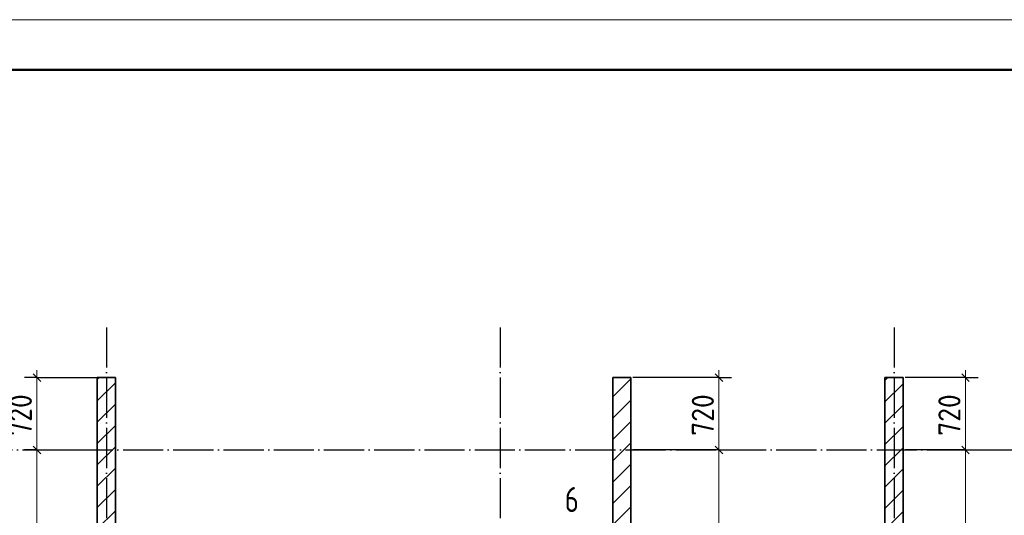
# Model space of a CAD drawing. Header units: millimetres. Extents: x -49773 to 2322955, y -3321 to 58485.
# Tile 21 of 256: x 35358 to 45158, y 37069 to 42000. Entities that reach past the tile are written whole.
import ezdxf

# ---------------------------------------------------------------- set-up
doc = ezdxf.new("R2010")
doc.units = ezdxf.units.MM
doc.linetypes.add('______11', pattern=[500, 400, -50, 0, -50])
doc.linetypes.add('______5', pattern=[1100, 800, -100, 100, -100])
for name, color, linetype, lineweight in [('Standard', 7, 'Continuous', 25), ('Высотная отметка (отверстия)', 7, 'Continuous', 13), ('Размерная линия_ общее', 7, 'Continuous', 13), ('Стена_ общее', 7, 'Continuous', 35)]:
    doc.layers.add(name, color=color, linetype=linetype, lineweight=lineweight)
doc.layers.add('Осевая линия_ общее', color=7, linetype='______5', lineweight=13, true_color=0xa0a0a0)
doc.styles.add('ISOCPEUR', font='txt')

msp = doc.modelspace()

# ---------------------------------------------------------------- linework, layer by layer
at = {"layer": 'Standard', "color": 7, "linetype": 'Continuous', "lineweight": 13, "transparency": 33554687}
msp.add_lwpolyline([(0, 0), (59400, 0), (59400, 42000), (0, 42000), (0, 0)], close=True, dxfattribs=at)
at = {"layer": 'Standard', "color": 7, "linetype": 'Continuous', "lineweight": 50, "transparency": 33554687}
msp.add_lwpolyline([(2000, 41500), (58900, 41500), (58900, 500), (2000, 500), (2000, 41500)], close=True, dxfattribs=at)
at = {"layer": 'Осевая линия_ общее', "color": 253, "linetype": '______11', "lineweight": -3, "true_color": 0xa0a0a0, "transparency": 33554687}
for p, q in [((36220.8, 38938.9), (36220.8, 20395.8)), ((40140.8, 38938.9), (40140.8, 20395.8)), ((44060.8, 38938.9), (44060.8, 20395.8)), ((7880.8, 37718.9), (53354.7, 37718.9))]:
    msp.add_line(p, q, dxfattribs=at)
at = {"layer": 'Размерная линия_ общее', "color": 253, "linetype": 'Continuous', "lineweight": -3, "true_color": 0xa0a0a0, "transparency": 33554687}
for p, q in [((35529.5, 38438.9), (35404.5, 38438.9)), ((35529.5, 38438.9), (35654.5, 38438.9)), ((35529.5, 38438.9), (36130.7, 38438.9)), ((42317.7, 38438.9), (41460.7, 38438.9)), ((42317.7, 38438.9), (42192.7, 38438.9)), ((42317.7, 38438.9), (42442.7, 38438.9)), ((44772, 38438.9), (44170.7, 38438.9)), ((44772, 38438.9), (44647, 38438.9)), ((44772, 38438.9), (44897, 38438.9)), ((35529.5, 37718.9), (35404.5, 37718.9)), ((35529.5, 37718.9), (35654.5, 37718.9)), ((35529.5, 37718.9), (36130.7, 37718.9)), ((42317.7, 37718.9), (42192.7, 37718.9)), ((42317.7, 37718.9), (42442.7, 37718.9)), ((44772, 37718.9), (44647, 37718.9)), ((44772, 37718.9), (44897, 37718.9))]:
    msp.add_line(p, q, dxfattribs=at)
at = {"layer": 'Размерная линия_ общее', "color": 7, "linetype": 'Continuous', "lineweight": 25, "transparency": 33554687}
for p, q in [((35567, 38401.4), (35492, 38476.4)), ((42355.2, 38401.4), (42280.2, 38476.4)), ((44809.5, 38401.4), (44734.5, 38476.4)), ((35567, 37681.4), (35492, 37756.4)), ((42355.2, 37681.4), (42280.2, 37756.4)), ((44809.5, 37681.4), (44734.5, 37756.4))]:
    msp.add_line(p, q, dxfattribs=at)
at = {"layer": 'Размерная линия_ общее', "color": 7, "linetype": 'Continuous', "lineweight": 13, "transparency": 33554687}
for p, q in [((35529.5, 38438.9), (35529.5, 38513.9)), ((35529.5, 37718.9), (35529.5, 38438.9)), ((42317.7, 38438.9), (42317.7, 38513.9)), ((42317.7, 37718.9), (42317.7, 38438.9)), ((44772, 38438.9), (44772, 38513.9)), ((44772, 37718.9), (44772, 38438.9)), ((35529.5, 30918.9), (35529.5, 37718.9)), ((42317.7, 31518.9), (42317.7, 37718.9)), ((44772, 30918.9), (44772, 37718.9))]:
    msp.add_line(p, q, dxfattribs=at)
at = {"layer": 'Размерная линия_ общее', "color": 253, "linetype": 'Continuous', "lineweight": -3, "true_color": 0xa0a0a0, "transparency": 33554687}
for points in [[(42317.7, 37718.9), (42300.7, 37718.9), (42300.7, 37718.9), (41460.7, 37718.9)], [(44772, 37718.9), (44754.9, 37718.9), (44754.9, 37718.9), (44170.7, 37718.9)]]:
    msp.add_lwpolyline(points, dxfattribs=at)
at = {"layer": 'Стена_ общее', "color": 7, "linetype": 'Continuous', "lineweight": 35, "transparency": 33554687}
for p, q in [((36130.7, 38438.9), (36130.7, 36618.9)), ((36310.7, 38438.9), (36130.7, 38438.9)), ((36310.7, 36618.9), (36310.7, 38438.9)), ((41440.7, 38438.9), (41260.7, 38438.9)), ((41260.7, 38438.9), (41260.7, 35783.9)), ((41440.7, 36538.9), (41440.7, 38438.9)), ((44150.7, 38438.9), (43970.7, 38438.9)), ((43970.7, 38438.9), (43970.7, 36618.9)), ((44150.7, 36618.9), (44150.7, 38438.9))]:
    msp.add_line(p, q, dxfattribs=at)
at = {"layer": 'Стена_ общее', "color": 253, "linetype": '______5', "lineweight": 18, "true_color": 0xababab, "transparency": 33554687}
for p, q in [((36130.7, 38419), (36150.6, 38438.9)), ((43970.7, 38198), (44150.7, 38377.9)), ((36130.7, 37994.7), (36310.7, 38174.7)), ((41260.7, 38033.5), (41440.7, 38213.5)), ((43970.7, 37773.7), (44150.7, 37953.7)), ((36130.7, 37570.4), (36310.7, 37750.4)), ((41260.7, 37609.3), (41440.7, 37789.3)), ((43970.7, 37349.4), (44150.7, 37529.4)), ((41260.7, 37185), (41440.7, 37365)), ((36130.7, 37146.2), (36310.7, 37326.2)), ((43970.7, 36925.2), (44150.7, 37105.2))]:
    msp.add_line(p, q, dxfattribs=at)
at = {"layer": 'Стена_ общее', "color": 7, "linetype": 'Continuous', "lineweight": 25, "transparency": 33554687}
for p, q in [((36130.7, 36618.9), (36130.7, 38438.9)), ((36130.7, 38438.9), (36310.7, 38438.9)), ((36310.7, 38438.9), (36310.7, 36618.9)), ((41260.7, 35783.9), (41260.7, 38438.9)), ((41260.7, 38438.9), (41440.7, 38438.9)), ((41440.7, 38438.9), (41440.7, 36538.9)), ((43970.7, 36618.9), (43970.7, 38438.9)), ((43970.7, 38438.9), (44150.7, 38438.9)), ((44150.7, 38438.9), (44150.7, 36618.9))]:
    msp.add_line(p, q, dxfattribs=at)
at = {"layer": 'Стена_ общее', "color": 253, "linetype": '______11', "lineweight": 18, "true_color": 0xababab, "transparency": 33554687}
for p, q in [((41260.7, 38245.7), (41440.7, 38425.7)), ((43970.7, 38410.1), (43999.5, 38438.9)), ((36130.7, 38206.8), (36310.7, 38386.8)), ((43970.7, 37985.8), (44150.7, 38165.8)), ((36130.7, 37782.6), (36310.7, 37962.6)), ((41260.7, 37821.4), (41440.7, 38001.4)), ((43970.7, 37561.6), (44150.7, 37741.5)), ((36130.7, 37358.3), (36310.7, 37538.3)), ((41260.7, 37397.1), (41440.7, 37577.1)), ((43970.7, 37137.3), (44150.7, 37317.3)), ((41260.7, 36972.9), (41440.7, 37152.9)), ((36130.7, 36934), (36310.7, 37114))]:
    msp.add_line(p, q, dxfattribs=at)

# ---------------------------------------------------------------- texts
at = {"layer": 'Высотная отметка (отверстия)', "color": 7, "linetype": 'Continuous', "lineweight": 25, "transparency": 33554687, "insert": (40782.6, 37100.8), "char_height": 250, "width": 272.004, "attachment_point": 7, "style": 'ISOCPEUR'}
msp.add_mtext('\\W0.78;6', dxfattribs=at)
at = {"layer": 'Размерная линия_ общее', "color": 7, "linetype": 'Continuous', "lineweight": 25, "transparency": 33554687, "char_height": 220, "width": 561.996, "attachment_point": 7, "rotation": 90, "style": 'ISOCPEUR'}
for insert in [(35479.5, 37858.9), (42267.7, 37858.9), (44722, 37858.9)]:
    msp.add_mtext('\\W0.91;720', dxfattribs=dict(at, insert=insert))

doc.saveas('drawing.dxf')
